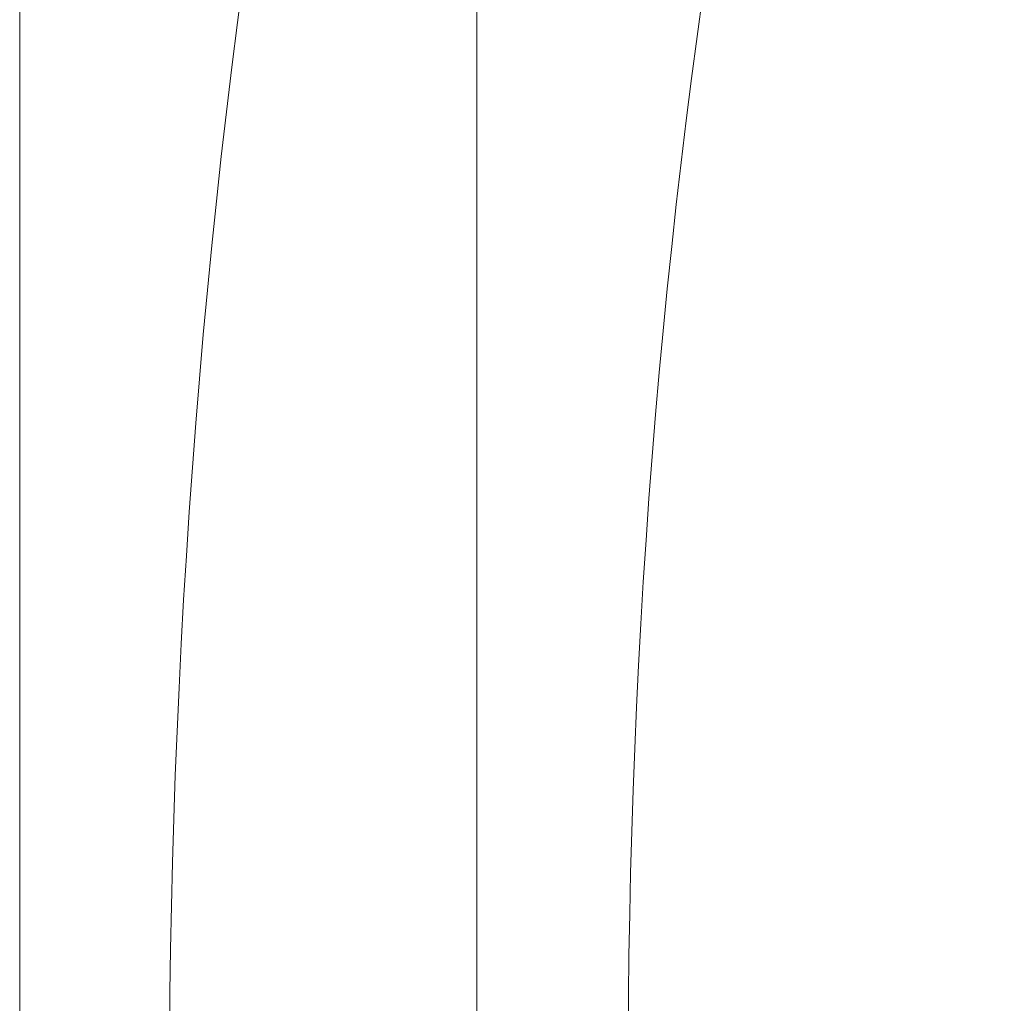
# Model space of a CAD drawing. Header units: inches. Extents: x 1352 to 2050, y -1711 to -1289.
# Tile 222 of 256: x 1795.815 to 1796.223, y -1509.189 to -1508.781. Entities that reach past the tile are written whole.
import ezdxf

# ---------------------------------------------------------------- set-up
doc = ezdxf.new("R2010")
doc.units = ezdxf.units.IN
doc.header["$MEASUREMENT"] = 0
doc.layers.add('图层 1', color=7, linetype='Continuous')

# ---------------------------------------------------------------- blocks, each defined once
blk = doc.blocks.new('block 16')
at = {"layer": '图层 1', "lineweight": 0}
for points, knots in [([(1796.00407, -1503.39075), (1796.00407, -1503.39075), (1796.00407, -1515.70972), (1796.00407, -1515.70972), (1796.00407, -1515.76209), (1795.96135, -1515.80481), (1795.90933, -1515.80481), (1795.85662, -1515.80481), (1795.81459, -1515.76209), (1795.81459, -1515.70972), (1795.81459, -1515.70972), (1795.81459, -1503.39075), (1795.81459, -1503.39075), (1795.81459, -1503.33838), (1795.85662, -1503.29635), (1795.90933, -1503.29635), (1795.96135, -1503.29635), (1796.00407, -1503.33838), (1796.00407, -1503.39075)], [0, 0, 0, 0, 1, 1, 1, 2, 2, 2, 3, 3, 3, 4, 4, 4, 5, 5, 5, 6, 6, 6, 6]), ([(1796.94458, -1507.30403), (1796.31137, -1507.66267), (1796.06539, -1508.49707), (1796.06677, -1509.21985), (1796.06677, -1509.21985), (1796.06746, -1509.29427), (1796.06746, -1509.29427), (1796.06884, -1509.34629), (1796.02681, -1509.38969), (1795.97444, -1509.39107), (1795.92242, -1509.39245), (1795.87867, -1509.35076), (1795.87763, -1509.2984), (1795.87763, -1509.2984), (1795.8766, -1509.21985), (1795.8766, -1509.21985), (1795.87798, -1508.46159), (1796.12465, -1507.55863), (1796.85018, -1507.13936), (1796.89566, -1507.11352), (1796.95354, -1507.12937), (1796.97972, -1507.17484), (1797.0059, -1507.22032), (1796.99005, -1507.2782), (1796.94458, -1507.30403)], [0, 0, 0, 0, 1, 1, 1, 2, 2, 2, 3, 3, 3, 4, 4, 4, 5, 5, 5, 6, 6, 6, 7, 7, 7, 8, 8, 8, 8])]:
    blk.add_open_spline(points, degree=3, knots=knots, dxfattribs=at)
blk = doc.blocks.new('block 9')
at = {"layer": '图层 1'}
blk.add_blockref('block 16', (0, 0), dxfattribs=at)
blk = doc.blocks.new('block 2')
at = {"layer": '图层 1'}
blk.add_blockref('block 9', (0, 0), dxfattribs=at)

msp = doc.modelspace()

# ---------------------------------------------------------------- block references
at = {"layer": '图层 1'}
msp.add_blockref('block 2', (0, 0), dxfattribs=at)

doc.saveas('drawing.dxf')
